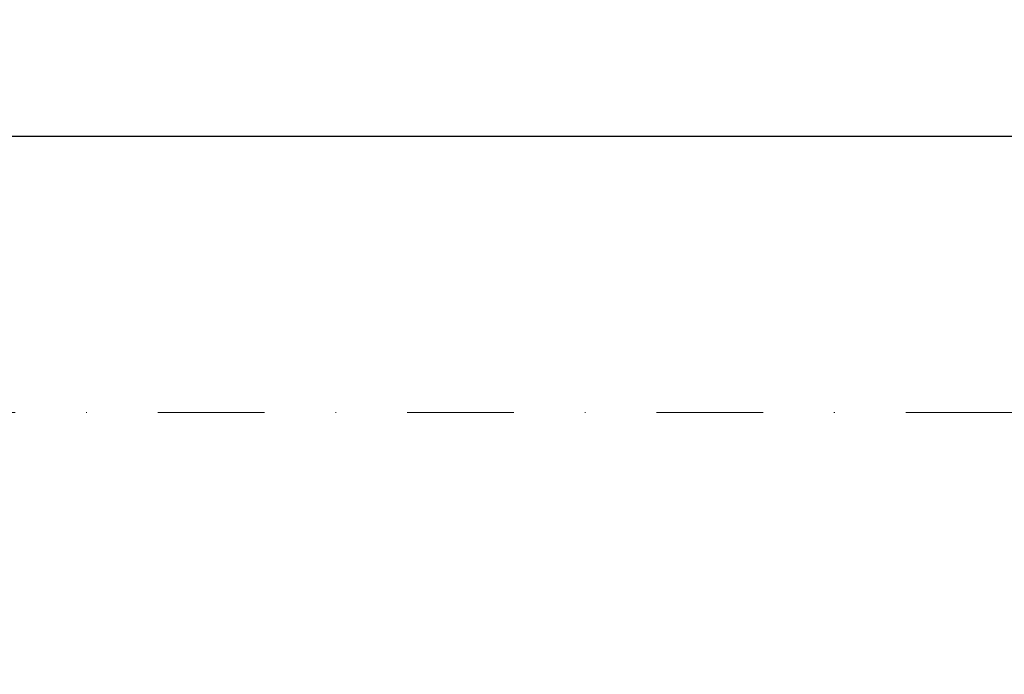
# Model space of a CAD drawing. Header units: millimetres. Extents: x -1898 to 1013, y -439 to 713.
# Tile 52 of 54: x 418 to 529, y 639 to 713. Entities that reach past the tile are written whole.
import ezdxf
from ezdxf import colors
from ezdxf.entities.mleader import LeaderData, LeaderLine
from ezdxf.math import Vec2, Vec3

# ---------------------------------------------------------------- set-up
doc = ezdxf.new("R2010")
doc.units = ezdxf.units.MM
doc.linetypes.add('Dash dot', pattern=[1.4, 0.6, -0.4, 0, -0.4])
doc.layers.add('A-ANNO-SYMB', color=7, linetype='Continuous', lineweight=9)
doc.layers.add('G-ANNO-DIMS', color=7, linetype='Continuous', lineweight=9)
doc.styles.add('ID_Arial_skala 1 100', font='arial.ttf', dxfattribs={"height": 25})

# ---------------------------------------------------------------- blocks, each defined once
blk = doc.blocks.new('_Open90')
at = {"color": 0, "linetype": 'ByBlock', "lineweight": -2}
for p, q in [((-0.5, 0.5), (0, 0)), ((0, 0), (-1, 0)), ((0, 0), (-0.5, -0.5))]:
    blk.add_line(p, q, dxfattribs=at)

msp = doc.modelspace()

# ---------------------------------------------------------------- linework, layer by layer
at = {"layer": 'A-ANNO-SYMB', "linetype": 'Dash dot', "ltscale": 20}
msp.add_lwpolyline([(-127.99, -252.61), (585.61, -252.61, 0.414214), (615.61, -222.61), (615.61, 638.68, 0.414214), (585.61, 668.68), (-127.99, 668.68, 0.414214), (-157.99, 638.68), (-157.99, -222.61, 0.414214)], format="xyb", close=True, dxfattribs=at)

# ---------------------------------------------------------------- leaders
at = {"layer": 'G-ANNO-DIMS'}
ml = msp.add_multileader_mtext('Standard', dxfattribs=at)
ml.set_content('DESKA\\PLD14022S', color=256, style='ID_Arial_skala 1 100')
ml.set_leader_properties()
ml.set_arrow_properties(name='OPEN90')
ml.build(insert=Vec2(0, 0))
ml.multileader.update_dxf_attribs({"text_right_attachment_type": 6, "dogleg_length": 0.36, "arrow_head_size": 25})
ctx = ml.context
ctx.base_point, ctx.char_height, ctx.arrow_head_size, ctx.landing_gap_size, ctx.plane_origin = Vec3(686.6, 699.83), 25, 25, 0.09, Vec3(149.07, 945.84)
ctx.right_attachment = 6
notes = []
notes.append((ctx, [(0, (1, 1, 0), (196.14, 699.83), (1, 0), 490.47, [(0, [(-26.15, 307.16)], 0, [])])]))
ctx.mtext.insert, ctx.mtext.width, ctx.mtext.flow_direction = Vec3(686.69, 712.54), 137.3636, 5
for ctx, leaders in notes:
    for number, flags, end, landing, length, lines in leaders:
        leader = LeaderData()
        leader.index, (leader.has_last_leader_line, leader.has_dogleg_vector, leader.attachment_direction) = number, flags
        leader.last_leader_point, leader.dogleg_vector, leader.dogleg_length = Vec3(end), Vec3(landing), length
        for number, points, colour, breaks in lines:
            line = LeaderLine()
            line.index, line.vertices, line.color, line.breaks = number, Vec3.list(points), colors.encode_raw_color(colour), breaks
            leader.lines.append(line)
        ctx.leaders.append(leader)

doc.saveas('drawing.dxf')
